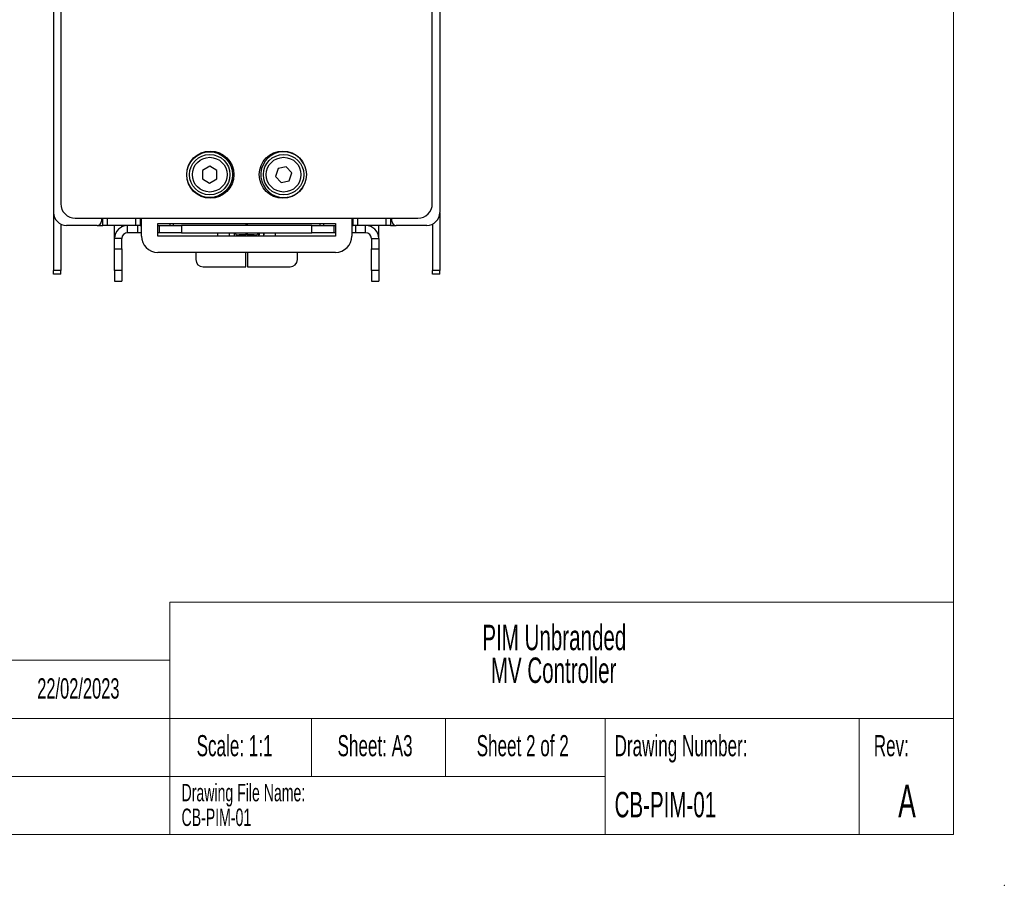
# Paper-space layout 'Sheet2' of a CAD drawing. Header units: millimetres. Extents: x 0 to 420, y 0 to 297.
# Tile 13 of 31: x 284 to 420, y 0 to 119. Entities that reach past the tile are written whole.
import ezdxf

# ---------------------------------------------------------------- set-up
doc = ezdxf.new("R2010")
doc.units = ezdxf.units.MM
doc.header["$PDSIZE"] = -1
doc.styles.add('SLDTEXTSTYLE0', font='TXT', dxfattribs={"width": 0.605})

# ---------------------------------------------------------------- blocks, each defined once
blk = doc.blocks.new('SW_NOTE_0_2')
at = {"color": 0, "linetype": 'Continuous', "lineweight": 0, "char_height": 3.5, "attachment_point": 2, "style": 'SLDTEXTSTYLE0'}
for s, insert in [('PIM Unbranded', (13.67, 4.51)), ('MV Controller', (13.58, 0))]:
    blk.add_mtext(s, dxfattribs=dict(at, insert=insert))
blk = doc.blocks.new('SW_NOTE_0_3')
at = {"color": 0, "linetype": 'Continuous', "lineweight": 0, "char_height": 2.4, "attachment_point": 1, "style": 'SLDTEXTSTYLE0'}
for s, insert in [('Drawing File Name:', (0, 3.09)), ('CB-PIM-01', (0, -0.31))]:
    blk.add_mtext(s, dxfattribs=dict(at, insert=insert))

psp = doc.layouts.new('Sheet2')

# ---------------------------------------------------------------- linework, layer by layer
at = {"color": 7, "linetype": 'Continuous', "lineweight": 18}
for p, q in [((413, 290), (413, 7)), ((305, 39), (413, 39)), ((305, 39), (305, 7)), ((245, 31), (305, 31)), ((245, 23), (413, 23)), ((324.5, 23), (324.5, 15)), ((343, 23), (343, 15)), ((365, 15), (365, 23)), ((400, 15), (400, 23)), ((245, 15), (365, 15)), ((365, 15), (365, 7)), ((400, 15), (400, 7)), ((7, 7), (413, 7))]:
    psp.add_line(p, q, dxfattribs=at)
at = {"color": 7, "linetype": 'Continuous', "lineweight": 25}
for p, q in [((289.97, 212.3), (289.97, 93.9)), ((341.17, 93.9), (341.17, 212.3)), ((288.97, 182.1), (288.97, 92.7)), ((342.2, 182.7), (342.2, 92.7)), ((309.49, 98.49), (309.48, 97.33)), ((310.5, 99.05), (309.49, 98.49)), ((311.49, 98.46), (310.5, 99.05)), ((311.48, 97.31), (311.49, 98.46)), ((319.91, 98.76), (319.55, 97.66)), ((321.04, 98.99), (319.91, 98.76)), ((321.81, 98.13), (321.04, 98.99)), ((321.45, 97.04), (321.81, 98.13)), ((309.48, 97.33), (310.47, 96.74)), ((310.47, 96.74), (311.48, 97.31)), ((319.55, 97.66), (320.32, 96.8)), ((320.32, 96.8), (321.45, 97.04)), ((288.97, 92.58), (288.97, 84.7)), ((342.19, 92.58), (342.19, 84.7)), ((289.97, 91.08), (289.97, 84.7)), ((291.97, 91.9), (339.17, 91.9)), ((295.57, 91.9), (295.57, 91.5)), ((295.77, 90.9), (295.77, 91.9)), ((296.37, 91.9), (296.37, 90.9)), ((300.29, 90.9), (300.29, 91.9)), ((300.89, 91.9), (300.89, 90.9)), ((301.08, 89.45), (301.08, 91.9)), ((303.33, 91.15), (327.83, 91.15)), ((303.33, 89.45), (303.33, 91.15)), ((305.49, 90.9), (305.49, 91.15)), ((315.49, 91.15), (315.49, 90.9)), ((315.68, 90.9), (315.68, 91.15)), ((325.68, 91.15), (325.68, 90.9)), ((327.83, 91.15), (327.83, 89.45)), ((330.08, 91.9), (330.08, 89.45)), ((330.28, 90.9), (330.28, 91.9)), ((330.88, 91.9), (330.88, 90.9)), ((334.79, 90.9), (334.79, 91.9)), ((335.39, 91.9), (335.39, 90.9)), ((335.6, 91.5), (335.6, 91.9)), ((341.19, 91.08), (341.19, 84.7)), ((294.97, 90.9), (290.77, 90.9)), ((294.97, 90.9), (295.77, 90.9)), ((296.37, 90.9), (295.77, 90.9)), ((300.29, 90.9), (296.37, 90.9)), ((297.38, 89.1), (297.38, 90.9)), ((298.38, 90.71), (298.38, 90.9)), ((299.18, 89.9), (299.18, 90.9)), ((300.58, 89.9), (299.18, 89.9)), ((300.89, 90.9), (300.29, 90.9)), ((300.58, 89.9), (300.58, 90.9)), ((301.08, 89.9), (300.58, 89.9)), ((300.89, 90.9), (301.08, 90.9)), ((303.33, 90.9), (303.58, 90.9)), ((303.58, 89.9), (303.33, 89.9)), ((303.58, 89.9), (303.58, 90.9)), ((303.58, 90.9), (306.58, 90.9)), ((306.58, 89.9), (303.58, 89.9)), ((306.58, 90.9), (306.58, 89.9)), ((324.58, 90.9), (306.58, 90.9)), ((306.58, 89.9), (324.58, 89.9)), ((311.58, 89.9), (311.58, 89.45)), ((314.03, 89.73), (314.03, 89.9)), ((315.49, 89.6), (314.53, 89.6)), ((315.49, 89.9), (315.49, 89.6)), ((315.49, 89.45), (315.49, 89.6)), ((315.68, 89.6), (315.68, 89.9)), ((316.63, 89.6), (315.68, 89.6)), ((315.68, 89.6), (315.68, 89.45)), ((317.13, 89.9), (317.13, 89.73)), ((319.58, 89.45), (319.58, 89.9)), ((324.58, 89.9), (324.58, 90.9)), ((324.58, 90.9), (327.58, 90.9)), ((327.58, 89.9), (324.58, 89.9)), ((327.58, 90.9), (327.83, 90.9)), ((327.58, 90.9), (327.58, 89.9)), ((327.83, 89.9), (327.58, 89.9)), ((330.08, 90.9), (330.28, 90.9)), ((330.58, 89.9), (330.08, 89.9)), ((330.88, 90.9), (330.28, 90.9)), ((330.58, 90.9), (330.58, 89.9)), ((331.98, 89.9), (330.58, 89.9)), ((334.79, 90.9), (330.88, 90.9)), ((331.98, 89.9), (331.98, 90.9)), ((332.78, 90.71), (332.78, 90.9)), ((333.78, 89.1), (333.78, 90.9)), ((335.39, 90.9), (334.79, 90.9)), ((335.39, 90.9), (336.2, 90.9)), ((340.4, 90.9), (336.2, 90.9)), ((298.38, 89.1), (297.38, 89.1)), ((297.38, 87.7), (297.38, 89.1)), ((298.38, 87.7), (298.38, 89.1)), ((327.83, 89.45), (303.33, 89.45)), ((332.78, 89.1), (333.78, 89.1)), ((332.78, 89.1), (332.78, 87.7)), ((333.78, 89.1), (333.78, 87.7)), ((297.38, 87.7), (298.38, 87.7)), ((297.38, 84.7), (297.38, 87.7)), ((298.38, 87.7), (298.38, 84.7)), ((327.83, 87.2), (303.33, 87.2)), ((308.58, 87.2), (308.58, 86.2)), ((315.49, 85.2), (315.49, 87.2)), ((315.68, 87.2), (315.68, 85.2)), ((322.58, 86.2), (322.58, 87.2)), ((332.78, 87.7), (333.78, 87.7)), ((332.78, 84.7), (332.78, 87.7)), ((333.78, 87.7), (333.78, 84.7)), ((289.97, 84.7), (288.97, 84.7)), ((288.97, 84.2), (288.97, 84.7)), ((289.97, 84.2), (288.97, 84.2)), ((289.97, 84.2), (289.97, 84.7)), ((298.38, 84.7), (297.38, 84.7)), ((297.38, 84.7), (297.38, 83.23)), ((298.38, 84.7), (298.38, 83.23)), ((309.58, 85.2), (315.49, 85.2)), ((315.68, 85.2), (321.58, 85.2)), ((333.78, 84.7), (332.78, 84.7)), ((332.78, 84.7), (332.78, 83.23)), ((333.78, 84.7), (333.78, 83.23)), ((342.19, 84.7), (341.19, 84.7)), ((341.19, 84.2), (341.19, 84.7)), ((342.19, 84.2), (341.19, 84.2)), ((342.19, 84.2), (342.19, 84.7)), ((297.38, 83.23), (298.38, 83.23)), ((297.38, 83.22), (297.38, 83.23)), ((297.38, 83.22), (298.38, 83.22)), ((298.38, 83.23), (298.38, 83.22)), ((332.78, 83.23), (333.78, 83.23)), ((332.78, 83.22), (332.78, 83.23)), ((332.78, 83.22), (333.78, 83.22)), ((333.78, 83.23), (333.78, 83.22))]:
    psp.add_line(p, q, dxfattribs=at)
at = {"color": 8, "linetype": 'Continuous', "lineweight": 25}
for p, q in [((304.99, 91.15), (304.99, 90.9)), ((326.18, 91.15), (326.18, 90.9))]:
    psp.add_line(p, q, dxfattribs=at)
at = {"color": 7, "linetype": 'Continuous', "lineweight": 25}
for centre, radius in [((310.57, 97.9), 3.25), ((310.49, 97.9), 3.15), ((310.49, 97.9), 2.79), ((320.57, 97.9), 3.25), ((320.68, 97.9), 2.79), ((310.49, 97.9), 2.39), ((320.68, 97.9), 2.39)]:
    psp.add_circle(centre, radius, dxfattribs=at)
for centre, radius, start, end in [((320.68, 97.9), 3.15, 18.0934, 270), ((320.68, 97.9), 3.15, 270, 341.9066), ((291.97, 93.9), 2, 180, 270), ((339.17, 93.9), 2, 270, 0), ((290.77, 92.7), 1.8, 180, 270), ((340.4, 92.7), 1.8, 270, 0), ((294.97, 91.5), 0.6, 270, 0), ((336.2, 91.5), 0.6, 180, 270), ((299.18, 89.1), 1.8, 90, 180), ((299.18, 89.1), 0.8, 90, 180), ((314.42, 90.18), 0.592, 229.6093, 281.3691), ((316.75, 90.18), 0.592, 258.6309, 310.3907), ((331.98, 89.1), 1.8, 0, 90), ((331.98, 89.1), 0.8, 0, 90), ((303.33, 89.45), 2.25, 180, 270), ((327.83, 89.45), 2.25, 270, 0), ((309.58, 86.2), 1, 180, 270), ((321.58, 86.2), 1, 270, 0)]:
    psp.add_arc(centre, radius, start, end, dxfattribs=at)
for points, knots in [([(313.18, 89.9), (313.17, 89.84), (313.16, 89.68), (313.2, 89.54), (313.22, 89.45)], [0, 0, 0, 0, 0.4131039, 1, 1, 1, 1]), ([(313.97, 89.45), (313.94, 89.55), (313.9, 89.7), (313.91, 89.85), (313.91, 89.9)], [0, 0, 0, 0, 0.687311, 1, 1, 1, 1]), ([(317.25, 89.9), (317.26, 89.83), (317.26, 89.68), (317.22, 89.53), (317.19, 89.45)], [0, 0, 0, 0, 0.438741, 1, 1, 1, 1]), ([(317.28, 89.9), (317.29, 89.88), (317.3, 89.75), (317.28, 89.59), (317.23, 89.47), (317.22, 89.45)], [0, 0, 0, 0, 0.103649, 0.876228, 1, 1, 1, 1]), ([(317.92, 89.45), (317.94, 89.5), (317.98, 89.65), (317.97, 89.8), (317.96, 89.9)], [0, 0, 0, 0, 0.372748, 1, 1, 1, 1]), ([(317.95, 89.45), (317.96, 89.51), (318, 89.66), (317.99, 89.81), (317.99, 89.9)], [0, 0, 0, 0, 0.441341, 1, 1, 1, 1])]:
    psp.add_open_spline(points, degree=3, knots=knots, dxfattribs=at)
at = {"color": 7, "linetype": 'Continuous', "lineweight": 0}
psp.add_point((420, 0), dxfattribs=at)

# ---------------------------------------------------------------- block references
for name, p in [('SW_NOTE_0_2', (344.31, 31.38)), ('SW_NOTE_0_3', (306.61, 10.88))]:
    psp.add_blockref(name, p, dxfattribs=at)

# ---------------------------------------------------------------- texts
at = {"color": 7, "linetype": 'Continuous', "lineweight": 0, "style": 'SLDTEXTSTYLE0'}
for s, insert, char_height, attachment_point in [('22/02/2023', (286.72, 28.52), 2.8, 1), ('Scale: 1:1', (313.92, 20.69), 2.91, 2), ('Sheet: A3', (333.28, 20.69), 2.91, 2), ('Sheet 2 of 2', (353.63, 20.69), 2.9104, 2), ('Drawing Number:', (366.29, 20.69), 2.9104, 1), ('Rev:', (404.43, 20.69), 2.91, 2), ('A', (406.59, 13.87), 4.5, 2), ('CB-PIM-01', (366.29, 12.87), 3.5, 1)]:
    psp.add_mtext(s, dxfattribs=dict(at, insert=insert, char_height=char_height, attachment_point=attachment_point))

doc.saveas('drawing.dxf')
